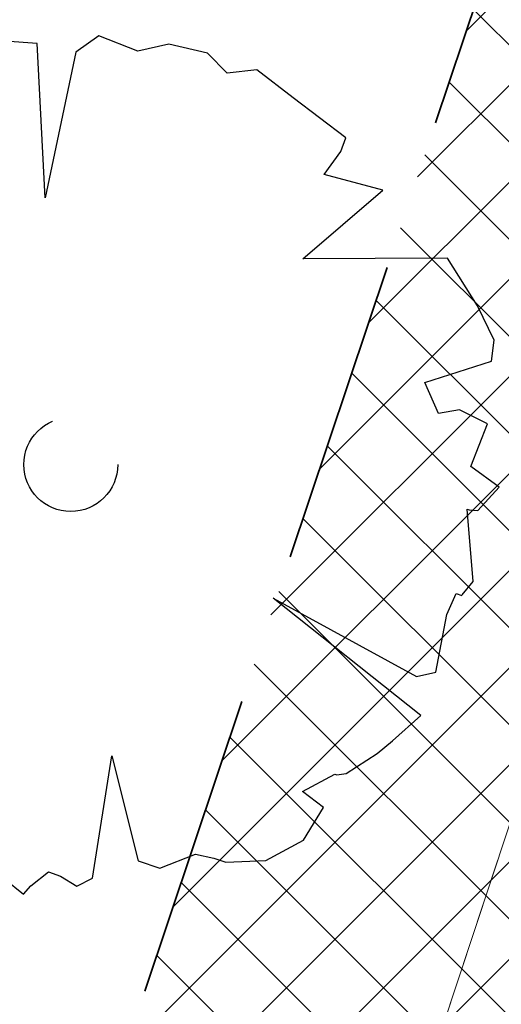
# Model space of a CAD drawing. Header units: metres. Extents: x 6599594 to 6600699, y 5687867 to 5691114.
# Tile 131 of 256: x 6599913.24 to 6599914.82, y 5688768.26 to 5688771.48. Entities that reach past the tile are written whole.
import ezdxf

# ---------------------------------------------------------------- set-up
doc = ezdxf.new("R2010")
doc.units = ezdxf.units.M
doc.header["$MEASUREMENT"] = 0
for name, pattern in [('1', [0]), ('BUG', [1.5, 1, -0.5]), ('L_0_04', [1.5, 1, -0.5])]:
    doc.linetypes.add(name, pattern=pattern)
for name, color, linetype, lineweight in [('_kolor chodnik', 50, '1', 5), ('_kolor jezdnia', 4, '1', 0), ('_kolor zjazdy kostka', 7, '1', 5), ('_kolor ścieżka @ 1', 10, '1', 0), ('_nasadzenia', 72, 'BUG', 30), ('_obrzeze', 10, 'BUG', 35), ('OT_Komunikacja', 7, 'CONTINUOUS', 0), ('OT_ZagospodarowanieTerenu', 7, 'CONTINUOUS', 0)]:
    doc.layers.add(name, color=color, linetype=linetype, lineweight=lineweight)
doc.layers.add('RS-drzewa projektowane', color=7, linetype='CONTINUOUS')
pattern_1 = [(45, (0, 0), (-0.1414213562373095, 0.1414213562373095), []), (135, (0, 0), (-0.1414213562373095, -0.1414213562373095), [])]

# ---------------------------------------------------------------- blocks, each defined once
blk = doc.blocks.new('d2')
at = {"layer": '_nasadzenia'}
for p, q in [((-293019.2000540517, 28216.51097357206), (-293019.3144192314, 28216.43055231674)), ((-293019.0088658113, 28216.43478685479), (-293019.2000540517, 28216.51097357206)), ((-293019.6650315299, 28216.48516633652), (-293019.9423898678, 28216.34093857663)), ((-293019.5058528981, 28216.47423294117), (-293019.6650315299, 28216.48516633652)), ((-293019.4652712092, 28215.71171003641), (-293019.5058528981, 28216.47423294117)), ((-293018.855843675, 28216.46941021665), (-293019.0088658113, 28216.43478685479)), ((-293018.6644100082, 28216.42572959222), (-293018.855843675, 28216.46941021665)), ((-293019.3144192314, 28216.43055231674), (-293019.4652712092, 28215.71171003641)), ((-293018.5676449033, 28216.32748790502), (-293018.6644100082, 28216.42572959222)), ((-293020.0166255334, 28216.40975598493), (-293020.2968166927, 28216.3208126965)), ((-293019.9423898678, 28216.34093857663), (-293020.0166255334, 28216.40975598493)), ((-293020.2968166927, 28216.3208126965), (-293020.3139259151, 28216.20716193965)), ((-293018.4212701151, 28216.34265583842), (-293018.5676449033, 28216.32748790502)), ((-293018.2402983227, 28216.20477988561), (-293018.4212701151, 28216.34265583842)), ((-293020.4275548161, 28216.22425896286), (-293020.8178057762, 28216.19464650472)), ((-293020.3139259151, 28216.20716193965), (-293020.4275548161, 28216.22425896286)), ((-293020.8178057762, 28216.19464650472), (-293020.7468937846, 28216.1161013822)), ((-293017.9817671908, 28216.00781423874), (-293018.2402983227, 28216.20477988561)), ((-293020.7468937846, 28216.1161013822), (-293020.6306410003, 28215.83548282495)), ((-293018.0050329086, 28215.93972023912), (-293017.9817671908, 28216.00781423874)), ((-293020.9398000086, 28215.96474544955), (-293021.0288029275, 28215.79961544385)), ((-293020.6306410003, 28215.83548282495), (-293020.9398000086, 28215.96474544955)), ((-293018.0871430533, 28215.82655175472), (-293018.0050329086, 28215.93972023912)), ((-293021.0288029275, 28215.79961544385), (-293021.0134116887, 28215.68572355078)), ((-293017.7984534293, 28215.74964162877), (-293018.0871430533, 28215.82655175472)), ((-293018.1938077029, 28215.40966504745), (-293017.7984534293, 28215.74964162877)), ((-293021.0134116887, 28215.68572355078), (-293021.1669246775, 28215.58608800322)), ((-293021.1669246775, 28215.58608800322), (-293021.2618386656, 28215.49902084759)), ((-293021.2618386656, 28215.49902084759), (-293021.2464474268, 28215.38512895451)), ((-293017.4792267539, 28215.41244162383), (-293018.1938077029, 28215.40966504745)), ((-293017.3314917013, 28215.17728852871), (-293017.4792267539, 28215.41244162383)), ((-293021.2464474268, 28215.38512895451), (-293021.2697131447, 28215.3170349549)), ((-293021.2697131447, 28215.3170349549), (-293021.3484996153, 28215.21359418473)), ((-293021.3484996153, 28215.21359418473), (-293021.2814021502, 28215.06030916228)), ((-293017.2482667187, 28215.00762989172), (-293017.3314917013, 28215.17728852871)), ((-293021.2814021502, 28215.06030916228), (-293021.3571103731, 28214.93409001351)), ((-293017.262052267, 28214.90370684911), (-293017.2482667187, 28215.00762989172)), ((-293021.3571103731, 28214.93409001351), (-293021.3483664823, 28214.80074269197)), ((-293017.5911168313, 28214.7988722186), (-293017.262052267, 28214.90370684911)), ((-293021.3483664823, 28214.80074269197), (-293021.2672380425, 28214.78388680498)), ((-293021.2672380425, 28214.78388680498), (-293021.1113830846, 28214.76322569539)), ((-293021.1113830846, 28214.76322569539), (-293021.0798643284, 28214.63296018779)), ((-293017.5240193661, 28214.64558719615), (-293017.5911168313, 28214.7988722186)), ((-293021.3882505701, 28214.6840101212), (-293021.4281346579, 28214.56727755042)), ((-293021.3017019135, 28214.52407919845), (-293021.3882505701, 28214.6840101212)), ((-293017.4198706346, 28214.66431921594), (-293017.5240193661, 28214.64558719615)), ((-293017.2806340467, 28214.59501953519), (-293017.4198706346, 28214.66431921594)), ((-293021.0798643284, 28214.63296018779), (-293021.1031300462, 28214.56486618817)), ((-293021.4281346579, 28214.56727755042), (-293021.4971955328, 28214.46051383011)), ((-293021.1031300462, 28214.56486618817), (-293020.9515804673, 28214.40445299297)), ((-293017.3634804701, 28214.38433277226), (-293017.2806340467, 28214.59501953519)), ((-293021.1524943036, 28214.4839626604), (-293021.3017019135, 28214.52407919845)), ((-293021.0943861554, 28214.43151886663), (-293021.1524943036, 28214.4839626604)), ((-293021.4971955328, 28214.46051383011), (-293021.4787260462, 28214.32384355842)), ((-293021.0592982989, 28214.34348716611), (-293021.0943861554, 28214.43151886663)), ((-293020.9515804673, 28214.40445299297), (-293021.0592982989, 28214.34348716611)), ((-293017.2244893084, 28214.28252699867), (-293017.3634804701, 28214.38433277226)), ((-293021.4787260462, 28214.32384355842), (-293021.4543454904, 28214.10911043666)), ((-293017.3293743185, 28214.16627670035), (-293017.2244893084, 28214.28252699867)), ((-293017.3515251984, 28213.81535557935), (-293017.3813259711, 28214.17316373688)), ((-293017.3813259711, 28214.17316373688), (-293017.3716003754, 28214.16984078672)), ((-293017.3716003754, 28214.16984078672), (-293017.3293743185, 28214.16627670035)), ((-293021.4543454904, 28214.10911043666), (-293021.4292286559, 28213.99189559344)), ((-293021.4292286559, 28213.99189559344), (-293021.3319726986, 28213.95866609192)), ((-293021.3319726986, 28213.95866609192), (-293021.2477660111, 28213.91903182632)), ((-293021.2477660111, 28213.91903182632), (-293021.3068558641, 28213.8414512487)), ((-293021.3068558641, 28213.8414512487), (-293021.3628674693, 28213.74109229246)), ((-293017.4071456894, 28213.74987151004), (-293017.3515251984, 28213.81535557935)), ((-293021.3628674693, 28213.74109229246), (-293021.3211322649, 28213.67251602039)), ((-293017.4827541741, 28213.65378966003), (-293017.4364681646, 28213.75747156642)), ((-293017.4364681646, 28213.75747156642), (-293017.4072913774, 28213.74750271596)), ((-293020.6827278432, 28213.72211137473), (-293021.1705643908, 28213.3820784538)), ((-293021.1593662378, 28213.57379206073), (-293020.6827278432, 28213.72211137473)), ((-293018.340181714, 28213.73353405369), (-293017.6313377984, 28213.34606689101)), ((-293017.6100354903, 28213.15411214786), (-293018.340181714, 28213.73353405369)), ((-293021.3211322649, 28213.67251602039), (-293021.1593662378, 28213.57379206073)), ((-293017.5369146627, 28213.36812186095), (-293017.4827541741, 28213.65378966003)), ((-293021.1705643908, 28213.3820784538), (-293021.14520213, 28213.29736970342)), ((-293017.6313377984, 28213.34606689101), (-293017.5369146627, 28213.36812186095)), ((-293021.14520213, 28213.29736970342), (-293021.061486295, 28213.19272325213)), ((-293021.061486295, 28213.19272325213), (-293021.0199965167, 28213.09164088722)), ((-293020.4486406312, 28212.57052589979), (-293020.0360262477, 28213.17468230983)), ((-293020.0360262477, 28213.17468230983), (-293020.2016862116, 28212.5621920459)), ((-293017.7507446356, 28213.02837527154), (-293017.6100354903, 28213.15411214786)), ((-293021.0199965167, 28213.09164088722), (-293021.0105163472, 28213.05581184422)), ((-293021.0105163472, 28213.05581184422), (-293020.906613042, 28213.04203777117)), ((-293020.906613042, 28213.04203777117), (-293020.8098479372, 28212.94379608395)), ((-293017.8259620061, 28212.96716830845), (-293017.7507446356, 28213.02837527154)), ((-293017.9794749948, 28212.86753276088), (-293017.8259620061, 28212.96716830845)), ((-293020.8098479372, 28212.94379608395), (-293020.8269571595, 28212.83014532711)), ((-293019.2314686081, 28212.35019368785), (-293019.1358041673, 28212.95519975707)), ((-293019.1358041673, 28212.95519975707), (-293019.0065527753, 28212.43629629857)), ((-293018.1946652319, 28212.7781072), (-293018.0347503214, 28212.86469208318)), ((-293018.0347503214, 28212.86469208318), (-293018.0250247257, 28212.86136913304)), ((-293018.0250247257, 28212.86136913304), (-293017.9794749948, 28212.86753276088)), ((-293020.8269571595, 28212.83014532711), (-293020.7916238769, 28212.77461971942)), ((-293020.7916238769, 28212.77461971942), (-293020.6165631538, 28212.71480661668)), ((-293018.0912527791, 28212.69932094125), (-293018.1946652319, 28212.7781072)), ((-293020.6165631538, 28212.71480661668), (-293020.4929632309, 28212.72689273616)), ((-293020.4929632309, 28212.72689273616), (-293020.4583662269, 28212.57384884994)), ((-293018.1899812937, 28212.53751388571), (-293018.0912527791, 28212.69932094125)), ((-293020.4583662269, 28212.57384884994), (-293020.4486406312, 28212.57052589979)), ((-293020.2016862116, 28212.5621920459), (-293020.1046756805, 28212.49645645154)), ((-293018.3759947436, 28212.43811947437), (-293018.1899812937, 28212.53751388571)), ((-293020.1046756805, 28212.49645645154), (-293020.0465675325, 28212.44401265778)), ((-293020.0465675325, 28212.44401265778), (-293019.8385154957, 28212.44897060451)), ((-293019.8385154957, 28212.44897060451), (-293019.7768382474, 28212.43876061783)), ((-293019.7768382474, 28212.43876061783), (-293019.6670238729, 28212.34692369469)), ((-293019.0065527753, 28212.43629629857), (-293018.8995712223, 28212.3997438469)), ((-293018.8995712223, 28212.3997438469), (-293018.7235287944, 28212.46995511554)), ((-293018.7235287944, 28212.46995511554), (-293018.6326747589, 28212.4497762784)), ((-293018.6326747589, 28212.4497762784), (-293018.5743211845, 28212.42983857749)), ((-293018.5743211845, 28212.42983857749), (-293018.3759947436, 28212.43811947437)), ((-293019.5372674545, 28212.31345305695), (-293019.4490008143, 28212.38106478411)), ((-293019.4490008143, 28212.38106478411), (-293019.3906472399, 28212.3611270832)), ((-293019.6670238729, 28212.34692369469), (-293019.5733370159, 28212.2714603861)), ((-293019.3906472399, 28212.3611270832), (-293019.3097642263, 28212.31176510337)), ((-293019.3097642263, 28212.31176510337), (-293019.2314686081, 28212.35019368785)), ((-293019.5733370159, 28212.2714603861), (-293019.5372674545, 28212.31345305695))]:
    blk.add_line(p, q, dxfattribs=at)
blk.add_circle((-293019.3393299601, 28214.3936584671), 0.2317757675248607, dxfattribs=at)

msp = doc.modelspace()

# ---------------------------------------------------------------- hatches: boundary and pattern name
at = {"layer": '_kolor chodnik'}
h = msp.add_hatch(dxfattribs=at)
h.set_pattern_fill('ANSI37', color=256, scale=1.6)
h.set_pattern_definition(pattern_1)
h.paths.add_polyline_path([(6599849.938171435, 5688542.085872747), (6599852.232147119, 5688548.938742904), (6599853.573135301, 5688548.489851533), (6599853.827082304, 5688549.248475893), (6599851.793849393, 5688549.929093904), (6599849.895278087, 5688548.982823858), (6599847.823506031, 5688542.793750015)])
edge = h.paths.add_edge_path()
edge.add_line((6600018.106075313, 5689087.454911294), (6600022.42781917, 5689091.229234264))
edge.add_line((6600022.42781917, 5689091.229234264), (6600020.233254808, 5689093.742094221))
edge.add_line((6600020.233254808, 5689093.742094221), (6600017.159471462, 5689091.057656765))
edge.add_arc((6600023.275194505, 5689085.385140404), 8.34143334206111, 137.1531558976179, 148.8016577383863)
edge.add_line((6600016.140105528, 5689089.706021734), (6600018.106075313, 5689087.454911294))
h.paths.add_polyline_path([(6600038.501784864, 5689187.59229436), (6600037.906968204, 5689187.700586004), (6600037.638296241, 5689186.224843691), (6600038.240083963, 5689186.115282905)])
h.paths.add_polyline_path([(6600069.098302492, 5689360.276020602), (6600068.321239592, 5689360.413462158), (6600068.064048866, 5689358.936495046), (6600068.836639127, 5689358.799546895)])
h.paths.add_polyline_path([(6600082.393785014, 5689362.950258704), (6600082.941124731, 5689366.103121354), (6600081.481377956, 5689366.361351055), (6600080.923159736, 5689363.210828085)])
h.paths.add_polyline_path([(6600074.022236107, 5689388.065861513), (6600072.983907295, 5689388.249860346), (6600072.723374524, 5689386.772538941), (6600073.760538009, 5689386.588865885)])
h.paths.add_polyline_path([(6600105.602402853, 5689486.45426531), (6600106.738797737, 5689489.760539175), (6600105.28818975, 5689490.281952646), (6600104.132785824, 5689486.965912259)])
h.paths.add_polyline_path([(6600132.519778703, 5689678.737346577), (6600131.636986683, 5689678.922259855), (6600131.330470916, 5689677.453953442), (6600132.212256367, 5689677.269208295)])
h.paths.add_polyline_path([(6600156.649397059, 5689798.7449027), (6600156.48800471, 5689797.95886096), (6600157.450195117, 5689797.757316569), (6600157.615023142, 5689798.542205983)])
h.paths.add_polyline_path([(6600189.055358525, 5689948.643107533), (6600187.902868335, 5689948.884512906), (6600187.600024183, 5689947.417400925), (6600188.748131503, 5689947.176379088)])
edge = h.paths.add_edge_path()
edge.add_line((6600204.459383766, 5690032.969035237), (6600204.153258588, 5690031.227801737))
edge.add_arc((6600202.328347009, 5690027.299936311), 4.331100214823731, 41.853001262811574, 65.08011546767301, ccw=False)
edge.add_arc((6600032.903931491, 5690051.979071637), 174.020003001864, 352.8070218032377, 353.495463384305)
edge.add_arc((6600202.372679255, 5690027.343587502), 5.999999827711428, 55.12102442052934, 69.64815978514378)
edge = h.paths.add_edge_path()
edge.add_line((6600205.046027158, 5690040.265402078), (6600204.972740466, 5690038.483452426))
edge.add_arc((6600203.986269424, 5690044.401803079), 5.999999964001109, 279.4630688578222, 294.9140560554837)
edge.add_line((6600206.513819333, 5690038.960158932), (6600206.607027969, 5690041.030672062))
edge.add_arc((6600203.986269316, 5690044.401803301), 4.270000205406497, 284.3702444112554, 307.86193139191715, ccw=False)
edge = h.paths.add_edge_path()
edge.add_arc((6600203.547470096, 5690044.558759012), 6.446878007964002, 324.43500910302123, 356.20133685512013, ccw=False)
edge.add_arc((6600203.986269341, 5690044.401803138), 6.000000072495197, 323.2169970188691, 357.4193489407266)
h.paths.add_polyline_path([(6600208.910055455, 5690121.713696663), (6600208.146285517, 5690121.748120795), (6600207.125602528, 5690121.794124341), (6600209.971605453, 5690121.665851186)])
edge = h.paths.add_edge_path()
edge.add_line((6600238.769818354, 5690481.648294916), (6600240.338176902, 5690490.87374652))
edge.add_line((6600240.338176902, 5690490.87374652), (6600241.251295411, 5690510.829461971))
edge.add_line((6600241.251295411, 5690510.829461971), (6600239.524022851, 5690510.928942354))
edge.add_line((6600239.524022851, 5690510.928942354), (6600238.633343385, 5690491.167757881))
edge.add_line((6600238.633343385, 5690491.167757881), (6600234.579716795, 5690467.661262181))
edge.add_line((6600234.579716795, 5690467.661262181), (6600234.449796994, 5690464.966873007))
edge.add_arc((6600242.443669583, 5690464.607462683), 8.001948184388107, 177.4256737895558, 268.2543056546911)
edge.add_line((6600242.199903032, 5690456.609228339), (6600242.216657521, 5690457.359274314))
edge.add_line((6600242.216657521, 5690457.359274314), (6600242.305257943, 5690458.836738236))
edge.add_arc((6600242.444504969, 5690464.607952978), 5.772894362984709, 177.0298084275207, 268.6178439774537, ccw=False)
edge.add_line((6600236.679365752, 5690464.907083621), (6600236.951876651, 5690470.95443634))
edge.add_line((6600236.951876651, 5690470.95443634), (6600238.15078669, 5690478.210832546))
edge.add_line((6600238.15078669, 5690478.210832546), (6600238.769818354, 5690481.648294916))
h.paths.add_polyline_path([(6600238.769818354, 5690481.648294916), (6600238.15078669, 5690478.210832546), (6600239.670056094, 5690477.930590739), (6600240.266710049, 5690481.376366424)])
edge = h.paths.add_edge_path()
edge.add_line((6600223.366500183, 5690460.339976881), (6600223.278629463, 5690457.997544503))
edge.add_arc((6600220.967166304, 5690465.656339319), 7.999999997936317, 286.7940807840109, 300.2738222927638)
edge.add_line((6600225.000231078, 5690458.747331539), (6600225.240084, 5690461.623695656))
edge.add_arc((6600221.105749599, 5690465.648640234), 5.76999998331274, 293.06724424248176, 315.7681070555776, ccw=False)
edge = h.paths.add_edge_path()
edge.add_arc((6600220.025145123, 5690444.676291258), 5.770000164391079, 37.996647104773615, 59.94382588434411, ccw=False)
edge.add_line((6600224.572175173, 5690448.22839199), (6600224.817793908, 5690451.081798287))
edge.add_arc((6600220.025145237, 5690444.676291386), 7.999999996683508, 53.19588653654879, 68.15166733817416)
edge.add_line((6600223.00235276, 5690452.101669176), (6600222.91504296, 5690449.670427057))
edge = h.paths.add_edge_path()
edge.add_arc((6600221.105749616, 5690465.648640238), 7.999999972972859, 328.0222308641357, 357.0132597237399)
edge.add_line((6600229.094882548, 5690465.23180147), (6600229.218816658, 5690467.593604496))
edge.add_line((6600229.218816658, 5690467.593604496), (6600228.218919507, 5690467.645774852))
edge.add_line((6600228.218919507, 5690467.645774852), (6600227.891778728, 5690461.411918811))
h.paths.add_polyline_path([(6600200.980142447, 5690012.236744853), (6600202.317278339, 5690011.956662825), (6600202.522293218, 5690012.935421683), (6600201.182321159, 5690013.216097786)])
h.paths.add_polyline_path([(6600196.457878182, 5689983.98337835), (6600195.202332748, 5689984.246370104), (6600194.899091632, 5689982.777335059), (6600196.150355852, 5689982.515240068)])
edge = h.paths.add_edge_path()
edge.add_line((6600112.305909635, 5689517.991018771), (6600112.691041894, 5689519.807934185))
edge.add_line((6600112.691041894, 5689519.807934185), (6600113.245521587, 5689522.423769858))
edge.add_line((6600113.245521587, 5689522.423769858), (6600111.553124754, 5689522.782507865))
edge.add_line((6600111.553124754, 5689522.782507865), (6600107.405864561, 5689503.21722655))
edge.add_line((6600107.405864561, 5689503.21722655), (6600099.494506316, 5689480.361667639))
edge.add_line((6600099.494506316, 5689480.361667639), (6600099.182814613, 5689478.891218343))
edge.add_arc((6600107.008997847, 5689477.232359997), 8.000059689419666, 168.0325629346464, 257.7529108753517)
edge.add_line((6600105.311960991, 5689469.414366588), (6600105.784990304, 5689471.593619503))
edge.add_arc((6600107.008927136, 5689477.232314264), 5.769999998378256, 168.0321375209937, 257.7533362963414, ccw=False)
edge.add_line((6600101.364343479, 5689478.42879883), (6600101.647245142, 5689479.76342708))
edge.add_line((6600101.647245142, 5689479.76342708), (6600104.132785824, 5689486.965912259))
edge.add_line((6600104.132785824, 5689486.965912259), (6600105.28818975, 5689490.281952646))
edge.add_line((6600105.28818975, 5689490.281952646), (6600108.240043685, 5689498.809726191))
edge.add_line((6600108.240043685, 5689498.809726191), (6600112.305909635, 5689517.991018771))
h.paths.add_polyline_path([(6600136.009573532, 5689645.499114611), (6600138.333647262, 5689645.012304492), (6600138.661671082, 5689646.578318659), (6600134.869459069, 5689647.372651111)])
at = {"layer": '_kolor jezdnia'}
h = msp.add_hatch(dxfattribs=at)
h.set_pattern_fill('ANSI37', color=4, scale=3.5)
h.set_pattern_definition([(45, (0, 0), (-0.3093592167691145, 0.3093592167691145), []), (135, (0, 0), (-0.3093592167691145, -0.3093592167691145), [])])
edge = h.paths.add_edge_path()
edge.add_line((6599833.066047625, 5688539.933393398), (6599850.649511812, 5688527.983462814))
edge.add_arc((6599857.337592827, 5688536.653968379), 10.95025544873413, 169.5012687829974, 232.3548431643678, ccw=False)
edge.add_arc((6599858.085851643, 5688536.618142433), 11.69295282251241, 162.2507788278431, 169.9967502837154, ccw=False)
edge.add_line((6599846.949484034, 5688540.182754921), (6599847.823506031, 5688542.793750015))
edge.add_line((6599847.823506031, 5688542.793750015), (6599849.895278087, 5688548.982823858))
edge.add_line((6599849.895278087, 5688548.982823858), (6599852.434748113, 5688556.56906746))
edge.add_line((6599852.434748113, 5688556.56906746), (6599928.48625871, 5688783.760284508))
edge.add_line((6599928.48625871, 5688783.760284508), (6599931.025728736, 5688791.34652811))
edge.add_line((6599931.025728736, 5688791.34652811), (6599996.657773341, 5688987.411326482))
edge.add_line((6599996.657773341, 5688987.411326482), (6599999.197243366, 5688994.997570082))
edge.add_line((6599999.197243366, 5688994.997570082), (6600021.930100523, 5689062.908193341))
edge.add_line((6600021.930100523, 5689062.908193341), (6600017.620224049, 5689067.371531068))
edge.add_line((6600017.620224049, 5689067.371531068), (6600016.714558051, 5689064.654078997))
edge.add_line((6600016.714558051, 5689064.654078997), (6600012.423620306, 5689051.835617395))
edge.add_line((6600012.423620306, 5689051.835617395), (6600009.884150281, 5689044.249373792))
edge.add_line((6600009.884150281, 5689044.249373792), (6599977.53516164, 5688947.612159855))
edge.add_line((6599977.53516164, 5688947.612159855), (6599974.995691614, 5688940.025916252))
edge.add_line((6599974.995691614, 5688940.025916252), (6599942.096912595, 5688841.746295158))
edge.add_line((6599942.096912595, 5688841.746295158), (6599939.557442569, 5688834.160051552))
edge.add_line((6599939.557442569, 5688834.160051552), (6599882.679288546, 5688664.246042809))
edge.add_line((6599882.679288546, 5688664.246042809), (6599880.139818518, 5688656.659799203))
edge.add_line((6599880.139818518, 5688656.659799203), (6599852.46454386, 5688573.984527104))
edge.add_line((6599852.46454386, 5688573.984527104), (6599842.470137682, 5688544.127903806))
edge.add_arc((6599835.706422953, 5688546.652910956), 7.219660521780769, 248.5480913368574, 339.52856074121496, ccw=False)
h.paths.add_polyline_path([(6600044.653202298, 5689172.271628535), (6600046.276244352, 5689181.431901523), (6600047.759199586, 5689189.801539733), (6600051.0603021, 5689208.432603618), (6600052.368792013, 5689215.817578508), (6600054.808584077, 5689229.587499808), (6600056.11707399, 5689236.972474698), (6600057.346666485, 5689243.912161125), (6600058.655146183, 5689251.297078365), (6600058.831439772, 5689252.292060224), (6600060.098987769, 5689259.445963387), (6600060.139929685, 5689259.677035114), (6600061.407468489, 5689266.830886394), (6600072.329030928, 5689328.470998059), (6600073.637511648, 5689335.855921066), (6600077.337304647, 5689356.73715072), (6600078.820259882, 5689365.106788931), (6600081.142794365, 5689378.214921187), (6600082.538516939, 5689386.092227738), (6600095.187867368, 5689457.483787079), (6600091.082877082, 5689465.8405575), (6600089.043088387, 5689454.328211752), (6600087.870641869, 5689447.711051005), (6600087.560133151, 5689445.958573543), (6600086.562151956, 5689440.326076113), (6600082.433200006, 5689417.022719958), (6600080.95024477, 5689408.65308175), (6600077.202698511, 5689387.502337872), (6600075.719743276, 5689379.132699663), (6600073.469199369, 5689366.430874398), (6600071.986244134, 5689358.061236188), (6600069.98686466, 5689346.776955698), (6600068.591142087, 5689338.899649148), (6600065.559290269, 5689321.78820693), (6600064.163567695, 5689313.910900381), (6600059.719426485, 5689288.828650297), (6600058.323703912, 5689280.951343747), (6600057.563846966, 5689276.662793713), (6600056.168124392, 5689268.785487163), (6600054.804920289, 5689261.091711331), (6600053.409197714, 5689253.21440478), (6600053.264817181, 5689252.399536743), (6600051.869094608, 5689244.522230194), (6600051.183555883, 5689240.653124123), (6600049.787833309, 5689232.775817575), (6600046.593849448, 5689214.749319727), (6600045.198126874, 5689206.872013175), (6600044.41754409, 5689202.466488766), (6600042.934588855, 5689194.096850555), (6600036.429952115, 5689157.38538759), (6600034.946996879, 5689149.01574938), (6600030.579776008, 5689124.367629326), (6600027.529365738, 5689107.151445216), (6600024.895072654, 5689094.014582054), (6600030.583685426, 5689094.264316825), (6600032.945013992, 5689106.191885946), (6600043.170247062, 5689163.901990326)])
edge = h.paths.add_edge_path()
edge.add_line((6600111.106812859, 5689535.144351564), (6600111.256844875, 5689535.85214863))
edge.add_line((6600111.256844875, 5689535.85214863), (6600112.915748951, 5689543.678261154))
edge.add_line((6600112.915748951, 5689543.678261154), (6600117.304772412, 5689564.384094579))
edge.add_line((6600117.304772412, 5689564.384094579), (6600119.067357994, 5689572.699339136))
edge.add_line((6600119.067357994, 5689572.699339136), (6600120.087667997, 5689577.512794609))
edge.add_line((6600120.087667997, 5689577.512794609), (6600121.642890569, 5689584.849775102))
edge.add_line((6600121.642890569, 5689584.849775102), (6600128.436769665, 5689616.900852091))
edge.add_line((6600128.436769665, 5689616.900852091), (6600129.991992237, 5689624.237832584))
edge.add_line((6600129.991992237, 5689624.237832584), (6600132.660554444, 5689636.827148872))
edge.add_line((6600132.660554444, 5689636.827148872), (6600133.208838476, 5689639.444704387))
edge.add_line((6600133.208838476, 5689639.444704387), (6600134.848957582, 5689647.274775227))
edge.add_line((6600134.848957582, 5689647.274775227), (6600138.97649476, 5689666.979995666))
edge.add_line((6600138.97649476, 5689666.979995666), (6600140.51410642, 5689674.320687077))
edge.add_line((6600140.51410642, 5689674.320687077), (6600145.209128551, 5689696.735129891))
edge.add_line((6600145.209128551, 5689696.735129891), (6600146.746740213, 5689704.075821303))
edge.add_line((6600146.746740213, 5689704.075821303), (6600151.462308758, 5689726.588354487))
edge.add_line((6600151.462308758, 5689726.588354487), (6600152.999920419, 5689733.929045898))
edge.add_line((6600152.999920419, 5689733.929045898), (6600155.244070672, 5689744.642813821))
edge.add_line((6600155.244070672, 5689744.642813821), (6600156.781682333, 5689751.983505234))
edge.add_line((6600156.781682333, 5689751.983505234), (6600161.635515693, 5689775.156126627))
edge.add_line((6600161.635515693, 5689775.156126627), (6600163.378142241, 5689783.475576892))
edge.add_line((6600163.378142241, 5689783.475576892), (6600163.850769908, 5689785.731942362))
edge.add_line((6600163.850769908, 5689785.731942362), (6600167.028500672, 5689800.902704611))
edge.add_line((6600167.028500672, 5689800.902704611), (6600179.49088801, 5689860.399222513))
edge.add_line((6600179.49088801, 5689860.399222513), (6600181.233514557, 5689868.718672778))
edge.add_line((6600181.233514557, 5689868.718672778), (6600181.84713393, 5689871.648144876))
edge.add_line((6600181.84713393, 5689871.648144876), (6600183.384745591, 5689878.988836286))
edge.add_line((6600183.384745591, 5689878.988836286), (6600184.935818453, 5689886.393792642))
edge.add_line((6600184.935818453, 5689886.393792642), (6600186.575937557, 5689894.223863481))
edge.add_line((6600186.575937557, 5689894.223863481), (6600194.05133812, 5689929.912074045))
edge.add_line((6600194.05133812, 5689929.912074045), (6600195.691457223, 5689937.742144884))
edge.add_line((6600195.691457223, 5689937.742144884), (6600202.915799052, 5689972.231779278))
edge.add_line((6600202.915799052, 5689972.231779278), (6600204.555918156, 5689980.061850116))
edge.add_line((6600204.555918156, 5689980.061850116), (6600206.062781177, 5689987.255744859))
edge.add_line((6600206.062781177, 5689987.255744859), (6600207.702900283, 5689995.085815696))
edge.add_line((6600207.702900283, 5689995.085815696), (6600210.232559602, 5690007.162628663))
edge.add_line((6600210.232559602, 5690007.162628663), (6600211.694938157, 5690014.144150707))
edge.add_arc((6600028.177652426, 5690052.584442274), 187.5000004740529, 348.1696294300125, 357.4195276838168)
edge.add_line((6600215.487522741, 5690044.142720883), (6600208.310270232, 5690026.480446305))
edge.add_arc((6600032.903933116, 5690051.97907145), 177.2500013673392, 348.1696294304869, 351.7289130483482, ccw=False)
edge.add_line((6600206.38894146, 5690015.640182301), (6600205.966941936, 5690013.625519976))
edge.add_line((6600205.966941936, 5690013.625519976), (6600204.326822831, 5690005.795449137))
edge.add_line((6600204.326822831, 5690005.795449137), (6600197.076961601, 5689971.183982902))
edge.add_line((6600197.076961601, 5689971.183982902), (6600195.334335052, 5689962.864532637))
edge.add_line((6600195.334335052, 5689962.864532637), (6600193.44722506, 5689953.855305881))
edge.add_line((6600193.44722506, 5689953.855305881), (6600191.909227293, 5689946.512771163))
edge.add_line((6600191.909227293, 5689946.512771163), (6600185.496844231, 5689915.899498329))
edge.add_line((6600185.496844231, 5689915.899498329), (6600183.856521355, 5689908.068454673))
edge.add_line((6600183.856521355, 5689908.068454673), (6600182.066605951, 5689899.523243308))
edge.add_line((6600182.066605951, 5689899.523243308), (6600180.32407057, 5689891.204228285))
edge.add_line((6600180.32407057, 5689891.204228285), (6600174.320344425, 5689862.541919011))
edge.add_line((6600174.320344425, 5689862.541919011), (6600172.577809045, 5689854.222903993))
edge.add_line((6600172.577809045, 5689854.222903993), (6600163.663810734, 5689811.666703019))
edge.add_line((6600163.663810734, 5689811.666703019), (6600162.023782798, 5689803.837067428))
edge.add_line((6600162.023782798, 5689803.837067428), (6600160.924220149, 5689798.587659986))
edge.add_line((6600160.924220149, 5689798.587659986), (6600159.279208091, 5689790.734229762))
edge.add_line((6600159.279208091, 5689790.734229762), (6600157.107250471, 5689780.365115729))
edge.add_line((6600157.107250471, 5689780.365115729), (6600155.462238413, 5689772.511685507))
edge.add_line((6600155.462238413, 5689772.511685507), (6600153.380318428, 5689762.572418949))
edge.add_line((6600153.380318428, 5689762.572418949), (6600151.735124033, 5689754.718118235))
edge.add_line((6600151.735124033, 5689754.718118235), (6600148.586504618, 5689739.686336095))
edge.add_line((6600148.586504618, 5689739.686336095), (6600146.885007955, 5689731.563243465))
edge.add_line((6600146.885007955, 5689731.563243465), (6600141.75088822, 5689707.052510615))
edge.add_line((6600141.75088822, 5689707.052510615), (6600140.110896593, 5689699.223048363))
edge.add_line((6600140.110896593, 5689699.223048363), (6600133.483561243, 5689667.583574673))
edge.add_line((6600133.483561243, 5689667.583574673), (6600131.860394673, 5689659.834436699))
edge.add_line((6600131.860394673, 5689659.834436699), (6600131.740984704, 5689659.26436315))
edge.add_line((6600131.740984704, 5689659.26436315), (6600130.117814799, 5689651.515209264))
edge.add_line((6600130.117814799, 5689651.515209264), (6600127.27873359, 5689637.961189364))
edge.add_line((6600127.27873359, 5689637.961189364), (6600126.924568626, 5689636.290366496))
edge.add_line((6600126.924568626, 5689636.290366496), (6600125.166244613, 5689627.995226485))
edge.add_line((6600125.166244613, 5689627.995226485), (6600118.009503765, 5689594.232298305))
edge.add_line((6600118.009503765, 5689594.232298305), (6600116.25117975, 5689585.937158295))
edge.add_line((6600116.25117975, 5689585.937158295), (6600113.665314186, 5689573.737975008))
edge.add_line((6600113.665314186, 5689573.737975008), (6600111.898534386, 5689565.402943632))
edge.add_line((6600111.898534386, 5689565.402943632), (6600104.889982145, 5689532.339115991))
edge.add_line((6600104.889982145, 5689532.339115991), (6600103.22663594, 5689524.492047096))
edge.add_line((6600103.22663594, 5689524.492047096), (6600096.623876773, 5689493.342605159))
edge.add_line((6600096.623876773, 5689493.342605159), (6600094.968986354, 5689485.535427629))
edge.add_line((6600094.968986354, 5689485.535427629), (6600094.300101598, 5689482.379870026))
edge.add_line((6600094.300101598, 5689482.379870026), (6600099.182814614, 5689478.891218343))
edge.add_line((6600099.182814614, 5689478.891218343), (6600099.494506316, 5689480.361667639))
edge.add_line((6600099.494506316, 5689480.361667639), (6600111.106812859, 5689535.144351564))
edge = h.paths.add_edge_path()
edge.add_arc((6600239.213891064, 5690851.400367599), 10.00000000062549, -2.8342403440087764, 76.13703556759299, ccw=False)
edge.add_line((6600249.201658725, 5690850.905901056), (6600249.082723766, 5690848.503524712))
edge.add_line((6600249.082723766, 5690848.503524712), (6600247.016487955, 5690806.767468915))
edge.add_line((6600247.016487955, 5690806.767468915), (6600246.092398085, 5690789.152178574))
edge.add_line((6600246.092398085, 5690789.152178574), (6600233.768116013, 5690572.015170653))
edge.add_line((6600233.768116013, 5690572.015170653), (6600228.959056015, 5690465.296202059))
edge.add_line((6600228.959056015, 5690465.296202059), (6600234.588724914, 5690465.017134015))
edge.add_line((6600234.588724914, 5690465.017134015), (6600239.262540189, 5690571.767576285))
edge.add_line((6600239.262540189, 5690571.767576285), (6600252.50503885, 5690806.400146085))
edge.add_line((6600252.50503885, 5690806.400146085), (6600254.569211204, 5690848.094521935))
edge.add_arc((6600262.559425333, 5690847.6989487), 7.999999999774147, 76.13703557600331, 177.1657596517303, ccw=False)
edge.add_line((6600264.476229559, 5690855.465921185), (6600241.609896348, 5690861.109083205))
edge = h.paths.add_edge_path()
edge.add_line((6600250.031475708, 5690451.625307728), (6600250.231741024, 5690455.772579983))
edge.add_line((6600250.231741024, 5690455.772579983), (6600246.257763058, 5690456.417303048))
edge.add_line((6600246.257763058, 5690456.417303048), (6600242.171761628, 5690456.61060902))
edge.add_arc((6600242.563100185, 5690464.586983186), 7.985968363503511, 176.9123644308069, 267.1911945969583, ccw=False)
edge.add_line((6600234.588724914, 5690465.017134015), (6600228.959056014, 5690465.296202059))
edge.add_arc((6600220.965133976, 5690465.657286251), 8.002072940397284, 267.8289300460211, 357.413716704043, ccw=False)
edge.add_line((6600220.661989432, 5690457.660957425), (6600212.406915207, 5690458.119572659))
edge.add_line((6600212.406915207, 5690458.119572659), (6600208.431872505, 5690457.817501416))
edge.add_line((6600208.431872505, 5690457.817501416), (6600208.233912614, 5690454.548331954))
edge.add_line((6600208.233912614, 5690454.548331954), (6600212.129565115, 5690453.127270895))
edge.add_line((6600212.129565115, 5690453.127270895), (6600218.640548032, 5690452.76554962))
edge.add_line((6600218.640548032, 5690452.76554962), (6600216.486747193, 5690452.885205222))
edge.add_line((6600216.486747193, 5690452.885205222), (6600220.468905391, 5690452.663974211))
edge.add_arc((6600220.025145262, 5690444.676291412), 7.99999997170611, -0.3386579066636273, 86.8201700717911, ccw=False)
edge.add_line((6600228.025005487, 5690444.629006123), (6600227.803602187, 5690439.649256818))
edge.add_line((6600227.803602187, 5690439.649256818), (6600226.885525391, 5690435.936828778))
edge.add_line((6600226.885525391, 5690435.936828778), (6600225.534849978, 5690405.967249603))
edge.add_line((6600225.534849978, 5690405.967249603), (6600226.115199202, 5690402.187514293))
edge.add_line((6600226.115199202, 5690402.187514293), (6600213.445139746, 5690121.008786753))
edge.add_line((6600213.445139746, 5690121.008786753), (6600213.352800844, 5690118.960058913))
edge.add_line((6600213.352800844, 5690118.960058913), (6600209.980184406, 5690044.131649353))
edge.add_arc((6600203.98626942, 5690044.401803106), 5.999999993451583, 257.4162346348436, 357.41934921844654, ccw=False)
edge.add_line((6600202.679069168, 5690038.545931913), (6600201.589735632, 5690033.666039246))
edge.add_line((6600201.589735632, 5690033.666039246), (6600203.67987942, 5690033.199458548))
edge.add_arc((6600202.372679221, 5690027.343587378), 5.999999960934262, -8.27108729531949, 77.41623506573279, ccw=False)
edge.add_line((6600208.310270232, 5690026.480446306), (6600215.487522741, 5690044.142720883))
edge.add_line((6600215.487522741, 5690044.142720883), (6600216.199687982, 5690059.9446614))
edge.add_line((6600216.199687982, 5690059.9446614), (6600216.537356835, 5690067.437056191))
edge.add_line((6600216.537356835, 5690067.437056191), (6600223.893528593, 5690230.66011469))
edge.add_line((6600223.893528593, 5690230.66011469), (6600224.231197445, 5690238.152509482))
edge.add_line((6600224.231197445, 5690238.152509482), (6600233.507835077, 5690443.987992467))
edge.add_arc((6600241.499722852, 5690443.627812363), 7.999999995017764, 87.29208981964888, 177.4195277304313, ccw=False)
edge.add_line((6600241.877677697, 5690451.618879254), (6600246.021541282, 5690451.422886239))
edge.add_line((6600246.021541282, 5690451.422886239), (6600246.427694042, 5690451.44338883))
edge.add_line((6600246.427694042, 5690451.44338883), (6600246.79397003, 5690451.461878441))
edge.add_line((6600246.79397003, 5690451.461878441), (6600250.031475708, 5690451.625307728))
edge = h.paths.add_edge_path()
edge.add_line((6600007.33756506, 5689086.20374581), (6600006.980466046, 5689080.740822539))
edge.add_line((6600006.980466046, 5689080.740822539), (6600007.229745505, 5689080.720859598))
edge.add_line((6600007.229745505, 5689080.720859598), (6600008.093335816, 5689080.601653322))
edge.add_line((6600008.093335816, 5689080.601653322), (6600008.702681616, 5689080.53831051))
edge.add_arc((6600008.140193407, 5689070.554142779), 9.999999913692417, -18.557800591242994, 86.77547804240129, ccw=False)
edge.add_line((6600017.620224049, 5689067.371531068), (6600021.930100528, 5689062.908193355))
edge.add_arc((6599734.83819726, 5689159.011261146), 302.7499967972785, 341.4922000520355, 343.8640860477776)
edge.add_arc((6600034.895369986, 5689072.315877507), 9.581213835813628, 98.63328270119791, 164.5273290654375, ccw=False)
edge.add_line((6600033.457137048, 5689081.788529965), (6600033.832640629, 5689081.798737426))
edge.add_line((6600033.832640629, 5689081.798737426), (6600034.422462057, 5689082.05700874))
edge.add_line((6600034.422462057, 5689082.05700874), (6600036.833623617, 5689082.139040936))
edge.add_line((6600036.833623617, 5689082.139040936), (6600036.730225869, 5689087.148851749))
edge.add_line((6600036.730225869, 5689087.148851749), (6600036.579860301, 5689087.134303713))
edge.add_arc((6600036.479565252, 5689093.136286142), 6.002820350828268, 169.1687651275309, 270.9573417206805, ccw=False)
edge.add_line((6600030.583685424, 5689094.264316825), (6600024.895072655, 5689094.014582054))
edge.add_arc((6600015.200558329, 5689096.162123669), 9.929528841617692, 271.0943432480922, 347.5094668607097, ccw=False)
edge.add_arc((6600014.909438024, 5689089.646776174), 3.446070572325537, 264.4236009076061, 278.0194998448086, ccw=False)
edge.add_line((6600014.574573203, 5689086.217014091), (6600014.299554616, 5689086.232508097))
edge.add_line((6600014.299554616, 5689086.232508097), (6600010.474232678, 5689086.448019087))
edge.add_line((6600010.474232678, 5689086.448019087), (6600007.33756506, 5689086.20374581))
edge = h.paths.add_edge_path()
edge.add_line((6600105.490725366, 5689463.953528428), (6600106.927559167, 5689464.047234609))
edge.add_line((6600106.927559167, 5689464.047234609), (6600107.835, 5689468.66))
edge.add_line((6600107.835, 5689468.66), (6600105.311960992, 5689469.414366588))
edge.add_arc((6600107.008997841, 5689477.232359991), 8.000059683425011, 168.0325628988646, 257.75291091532, ccw=False)
edge.add_line((6600099.182814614, 5689478.891218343), (6600094.300101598, 5689482.379870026))
edge.add_arc((6600586.245114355, 5689378.104238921), 502.8750369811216, 168.032376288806, 169.9522165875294)
edge.add_line((6600091.082877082, 5689465.8405575), (6600095.187867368, 5689457.483787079))
edge.add_arc((6600103.065173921, 5689456.088064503), 8.000000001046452, 77.7533362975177, 169.9524553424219, ccw=False)
edge.add_line((6600104.762140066, 5689463.906012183), (6600105.490725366, 5689463.953528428))
at = {"layer": '_kolor zjazdy kostka'}
h = msp.add_hatch(dxfattribs=at)
h.set_pattern_fill('ANSI37', color=256, scale=1.6)
h.set_pattern_definition(pattern_1)
h.paths.add_polyline_path([(6600244.137440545, 5690813.934732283), (6600242.369522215, 5690814.022127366), (6600242.097568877, 5690808.528921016), (6600243.865482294, 5690808.441426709)])
h.paths.add_polyline_path([(6600247.012128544, 5690806.679412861), (6600247.442736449, 5690815.377295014), (6600247.393289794, 5690814.378518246), (6600247.113277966, 5690808.722537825)])
h.paths.add_polyline_path([(6600242.297085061, 5690788.088808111), (6600240.958726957, 5690788.155683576), (6600240.648818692, 5690782.664569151), (6600241.987258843, 5690782.599147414)])
h.paths.add_polyline_path([(6600245.558275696, 5690780.919298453), (6600246.037231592, 5690789.405686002), (6600244.985820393, 5690788.453468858), (6600244.612601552, 5690781.981345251)])
h.paths.add_polyline_path([(6600241.348405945, 5690723.711515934), (6600242.272017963, 5690722.691689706), (6600242.749709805, 5690731.155680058), (6600241.698138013, 5690730.203317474), (6600241.472690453, 5690726.27550499)])
h.paths.add_polyline_path([(6600225.772794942, 5690394.589141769), (6600224.731429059, 5690393.637598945), (6600224.461246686, 5690387.644646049), (6600225.412923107, 5690386.603142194)])
h.paths.add_polyline_path([(6600223.012390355, 5690333.280720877), (6600223.372595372, 5690341.272607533), (6600222.32835346, 5690340.318436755), (6600222.058239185, 5690334.324941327)])
h.paths.add_polyline_path([(6600215.496388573, 5690166.390602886), (6600215.856593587, 5690174.382489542), (6600214.812834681, 5690173.428760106), (6600214.542018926, 5690167.435062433)])
h.paths.add_polyline_path([(6600212.446537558, 5690121.053392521), (6600213.399499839, 5690120.010473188), (6600213.788744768, 5690128.503024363), (6600212.745135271, 5690127.54943145)])
h.paths.add_polyline_path([(6600209.977420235, 5690121.665589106), (6600210.225142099, 5690127.162117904), (6600207.346107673, 5690127.291879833), (6600207.119593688, 5690121.794395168)])
h.paths.add_polyline_path([(6600207.950178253, 5690070.725854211), (6600204.880846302, 5690070.828947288), (6600204.643784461, 5690065.333808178), (6600207.702521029, 5690065.204598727)])
h.paths.add_polyline_path([(6600200.981479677, 5690012.236464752), (6600199.969248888, 5690007.339980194), (6600201.282587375, 5690007.064882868), (6600202.31726072, 5690011.956666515)])
h.paths.add_polyline_path([(6600193.613960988, 5689970.406358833), (6600192.398010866, 5689970.660657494), (6600191.286205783, 5689965.274578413), (6600192.486379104, 5689965.023185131)])
h.paths.add_polyline_path([(6600189.061271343, 5689948.671423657), (6600189.98413328, 5689953.050774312), (6600188.818902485, 5689953.32186217), (6600187.908781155, 5689948.91282903)])
h.paths.add_polyline_path([(6600180.976201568, 5689915.317449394), (6600179.952861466, 5689910.421322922), (6600181.008474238, 5689910.200199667), (6600182.033843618, 5689915.09540201)])
h.paths.add_polyline_path([(6600176.508279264, 5689893.538690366), (6600177.476023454, 5689893.335973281), (6600178.603605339, 5689898.719146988), (6600177.636002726, 5689898.922290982)])
h.paths.add_polyline_path([(6600179.28182965, 5689859.401159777), (6600180.522246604, 5689860.211927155), (6600181.057490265, 5689860.561775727), (6600183.598022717, 5689860.029600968), (6600184.726606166, 5689865.412570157), (6600182.186324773, 5689865.943033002), (6600181.604764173, 5689866.832779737), (6600181.024456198, 5689867.720610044)])
h.paths.add_polyline_path([(6600160.200810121, 5689810.862606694), (6600159.232772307, 5689811.065842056), (6600158.207991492, 5689806.171529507), (6600159.175735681, 5689805.968812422)])
h.paths.add_polyline_path([(6600156.49391753, 5689797.987177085), (6600155.463416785, 5689793.068691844), (6600156.431160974, 5689792.865974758), (6600157.461419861, 5689797.784520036)])
edge = h.paths.add_edge_path()
edge.add_arc((6600173.111981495, 5689800.679690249), 5.999999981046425, 204.673115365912, 239.5411154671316, ccw=False)
edge.add_arc((6600173.162096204, 5689800.685330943), 6.047914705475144, 168.3203586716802, 204.5234866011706, ccw=False)
edge.add_line((6600167.239404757, 5689801.9096668), (6600163.651667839, 5689784.781499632))
edge.add_arc((6600169.524220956, 5689783.551410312), 5.999999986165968, 139.2146049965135, 168.1696294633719, ccw=False)
edge.add_arc((6600169.524220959, 5689783.551410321), 5.999999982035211, 96.80962310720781, 139.2146050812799, ccw=False)
edge.add_line((6600168.812796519, 5689789.509083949), (6600170.070461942, 5689795.507731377))
h.paths.add_polyline_path([(6600163.526364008, 5689776.866746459), (6600166.051243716, 5689776.337874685), (6600167.179826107, 5689781.720838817), (6600164.653945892, 5689782.249920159), (6600163.941148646, 5689783.340449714), (6600163.493329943, 5689784.025580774), (6600161.750703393, 5689775.706130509), (6600162.438017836, 5689776.155376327)])
h.paths.add_polyline_path([(6600152.614191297, 5689774.643430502), (6600153.639138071, 5689779.536616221), (6600152.646757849, 5689779.744928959), (6600151.646447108, 5689774.846147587)])
h.paths.add_polyline_path([(6600150.121074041, 5689767.466820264), (6600148.177624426, 5689758.16795459), (6600149.115997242, 5689757.971390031), (6600151.066362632, 5689767.268392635)])
h.paths.add_polyline_path([(6600142.970741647, 5689739.332500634), (6600141.888449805, 5689734.142420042), (6600144.036614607, 5689733.695518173), (6600145.123068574, 5689738.882330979)])
h.paths.add_polyline_path([(6600136.256357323, 5689701.052153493), (6600137.154085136, 5689700.864096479), (6600138.287960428, 5689706.274871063), (6600137.386492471, 5689706.464182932)])
h.paths.add_polyline_path([(6600130.081494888, 5689667.099389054), (6600129.212847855, 5689667.281639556), (6600128.083282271, 5689661.898895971), (6600128.953953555, 5689661.716447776)])
h.paths.add_polyline_path([(6600128.397394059, 5689659.030340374), (6600127.554144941, 5689659.207226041), (6600126.49340855, 5689653.810049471), (6600127.269860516, 5689653.647397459)])
h.paths.add_polyline_path([(6600134.990411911, 5689640.633636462), (6600137.30714639, 5689640.148363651), (6600138.339560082, 5689645.040620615), (6600136.015486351, 5689645.500958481), (6600135.435178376, 5689646.388788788), (6600134.8548704, 5689647.276619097), (6600133.214751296, 5689639.446548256), (6600134.102581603, 5689640.026856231)])
h.paths.add_polyline_path([(6600122.164164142, 5689634.294831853), (6600121.024067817, 5689628.914244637), (6600122.015114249, 5689628.705875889), (6600123.155614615, 5689634.086346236)])
h.paths.add_polyline_path([(6600114.54207576, 5689593.450769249), (6600113.493359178, 5689593.398339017), (6600112.364315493, 5689588.045694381), (6600113.29076438, 5689587.54753241)])
h.paths.add_polyline_path([(6600110.194543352, 5689572.941097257), (6600109.20781945, 5689573.148880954), (6600108.067717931, 5689567.768269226), (6600109.05014319, 5689567.535215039)])
h.paths.add_polyline_path([(6600119.083213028, 5689565.540446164), (6600119.089125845, 5689565.542290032), (6600121.462438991, 5689565.065690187), (6600122.598093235, 5689570.447168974), (6600120.229622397, 5689570.949214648), (6600119.651446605, 5689571.8119627), (6600119.073270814, 5689572.727655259), (6600117.310757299, 5689564.412754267)])
h.paths.add_polyline_path([(6600101.698666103, 5689532.937884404), (6600100.730666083, 5689533.141679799), (6600099.694214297, 5689528.250234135), (6600100.669121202, 5689528.045267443)])
h.paths.add_polyline_path([(6600094.064021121, 5689496.827028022), (6600093.080194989, 5689497.033910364), (6600092.036590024, 5689492.143967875), (6600093.038865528, 5689491.933250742)])
h.paths.add_polyline_path([(6600083.709836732, 5689453.74980843), (6600082.738586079, 5689448.336231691), (6600084.647281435, 5689448.027407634), (6600085.606840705, 5689453.416583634)])
h.paths.add_polyline_path([(6600084.434394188, 5689446.82589514), (6600083.348896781, 5689447.018140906), (6600082.567374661, 5689442.58660872), (6600083.649300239, 5689442.394910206)])
h.paths.add_polyline_path([(6600078.04194071, 5689410.721110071), (6600078.996952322, 5689416.137564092), (6600078.054833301, 5689416.304853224), (6600077.111232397, 5689410.886043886)])
h.paths.add_polyline_path([(6600072.911565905, 5689386.768652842), (6600071.960466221, 5689381.312635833), (6600072.800073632, 5689381.16322159), (6600073.766450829, 5689386.590709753)])
h.paths.add_polyline_path([(6600082.887400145, 5689379.432062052), (6600085.278102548, 5689379.03494316), (6600086.160383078, 5689383.956496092), (6600083.759726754, 5689384.355378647), (6600083.152078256, 5689385.224725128), (6600082.544429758, 5689386.094071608), (6600081.148707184, 5689378.216765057), (6600082.018053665, 5689378.824413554)])
h.paths.add_polyline_path([(6600080.731401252, 5689363.247695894), (6600080.041469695, 5689363.369939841), (6600079.433821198, 5689364.239286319), (6600078.8261727, 5689365.1086328), (6600077.343217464, 5689356.73899459), (6600078.212563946, 5689357.346643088), (6600079.081910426, 5689357.954291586), (6600081.429189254, 5689357.564866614), (6600082.388748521, 5689362.980514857)])
h.paths.add_polyline_path([(6600069.104215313, 5689360.304336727), (6600070.063917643, 5689365.720487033), (6600069.2708267, 5689365.861009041), (6600068.327152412, 5689360.441778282)])
h.paths.add_polyline_path([(6600066.550616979, 5689345.891799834), (6600065.546169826, 5689346.069805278), (6600064.677796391, 5689341.145792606), (6600065.678290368, 5689340.968483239)])
h.paths.add_polyline_path([(6600061.138656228, 5689321.077501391), (6600060.270282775, 5689316.15348863), (6600061.250715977, 5689315.979734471), (6600062.127590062, 5689320.902245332)])
h.paths.add_polyline_path([(6600055.325252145, 5689288.11325564), (6600054.456878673, 5689283.189242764), (6600055.410852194, 5689283.020177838), (6600056.283178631, 5689287.917022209)])
h.paths.add_polyline_path([(6600048.045675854, 5689182.819289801), (6600050.371939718, 5689182.407116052), (6600051.31444535, 5689187.67761207), (6600048.980409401, 5689188.064690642), (6600048.372760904, 5689188.934037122), (6600047.765112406, 5689189.803383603), (6600046.306982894, 5689181.603992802), (6600046.972918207, 5689182.069462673)])
h.paths.add_polyline_path([(6600040.943690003, 5689201.374141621), (6600039.339175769, 5689201.66987967), (6600038.429882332, 5689196.244216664), (6600039.984130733, 5689195.958493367)])
h.paths.add_polyline_path([(6600032.993704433, 5689156.473759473), (6600032.278185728, 5689156.600537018), (6600031.299242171, 5689151.188930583), (6600032.034145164, 5689151.058111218)])
h.paths.add_polyline_path([(6600026.309179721, 5689123.603833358), (6600025.417362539, 5689118.683970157), (6600026.271201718, 5689118.532684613), (6600027.143528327, 5689123.456001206)])
h.paths.add_polyline_path([(6600013.302986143, 5689054.462576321), (6600015.842456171, 5689062.048819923), (6600014.576741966, 5689061.417973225), (6600012.672139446, 5689055.728290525)])
h.paths.add_polyline_path([(6599974.547216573, 5688938.686171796), (6599977.086686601, 5688946.272415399), (6599975.820972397, 5688945.641568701), (6599973.916369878, 5688939.951886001)])
h.paths.add_polyline_path([(6599942.102825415, 5688841.748139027), (6599940.837111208, 5688841.117292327), (6599938.932508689, 5688835.427609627), (6599939.563355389, 5688834.161895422)])
h.paths.add_polyline_path([(6599882.685201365, 5688664.247886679), (6599881.419487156, 5688663.617039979), (6599879.514884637, 5688657.927357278), (6599880.145731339, 5688656.661643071)])
h.paths.add_polyline_path([(6599851.799762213, 5688549.930937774), (6599853.832995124, 5688549.250319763), (6599855.42016389, 5688553.991722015), (6599853.386930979, 5688554.672340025), (6599852.913795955, 5688555.621625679), (6599852.440660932, 5688556.570911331), (6599849.901190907, 5688548.984667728)])
h.paths.add_polyline_path([(6600233.581687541, 5690586.458647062), (6600234.520016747, 5690585.337735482), (6600234.976631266, 5690593.428266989), (6600233.922640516, 5690592.499827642)])
h.paths.add_polyline_path([(6600231.72837122, 5690526.750719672), (6600230.676277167, 5690525.793817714), (6600230.420013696, 5690519.782861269), (6600231.363586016, 5690518.655686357)])
h.paths.add_polyline_path([(6600237.577122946, 5690639.505119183), (6600236.516490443, 5690638.540451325), (6600236.176926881, 5690632.541599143), (6600237.1204992, 5690631.41442423)])
h.paths.add_polyline_path([(6600238.927801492, 5690681.139540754), (6600239.8637879, 5690680.021427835), (6600240.320411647, 5690688.112122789), (6600239.268317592, 5690687.155220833)])
h.paths.add_polyline_path([(6600218.12228406, 5690224.814875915), (6600217.079933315, 5690223.86243318), (6600216.809648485, 5690217.865326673), (6600217.762143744, 5690216.822918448)])
h.paths.add_polyline_path([(6600219.363739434, 5690274.535639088), (6600220.31588625, 5690273.493612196), (6600220.675810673, 5690281.480778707), (6600219.633750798, 5690280.528598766)])
h.paths.add_polyline_path([(6600168.759867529, 5689856.554734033), (6600169.729143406, 5689856.3516961), (6600170.857343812, 5689861.737822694), (6600169.889741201, 5689861.940966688)])
h.paths.add_polyline_path([(6600168.841833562, 5689852.115601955), (6600167.871405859, 5689852.319339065), (6600166.844894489, 5689847.425845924), (6600167.816759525, 5689847.221809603)])
at = {"layer": '_kolor ścieżka @ 1'}
h = msp.add_hatch(dxfattribs=at)
h.set_pattern_fill('ANSI37', color=10, scale=1.8)
h.set_pattern_definition([(45, (0, 0), (-0.1590990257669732, 0.1590990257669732), []), (135, (0, 0), (-0.1590990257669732, -0.1590990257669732), [])])
edge = h.paths.add_edge_path()
edge.add_line((6599877.145262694, 5688659.244027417), (6599854.614951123, 5688591.938475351))
edge.add_line((6599854.614951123, 5688591.938475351), (6599854.214414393, 5688589.387325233))
edge.add_line((6599854.214414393, 5688589.387325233), (6599839.435327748, 5688545.233719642))
edge.add_arc((6599834.523035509, 5688547.748213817), 5.518450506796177, 246.51508714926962, 332.8930934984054, ccw=False)
edge.add_line((6599832.323891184, 5688542.686883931), (6599836.925902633, 5688539.594394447))
edge.add_arc((6599835.881373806, 5688546.52869976), 7.012533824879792, 278.5661808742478, 339.9794081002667)
edge.add_line((6599842.470137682, 5688544.127903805), (6599857.359687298, 5688588.607952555))
edge.add_line((6599857.359687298, 5688588.607952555), (6599857.303782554, 5688591.591210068))
edge.add_line((6599857.303782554, 5688591.591210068), (6599879.508971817, 5688657.925513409))
edge.add_line((6599879.508971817, 5688657.925513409), (6599879.193548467, 5688658.558370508))
edge.add_line((6599879.193548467, 5688658.558370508), (6599877.145262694, 5688659.244027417))
h.paths.add_polyline_path([(6599879.193548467, 5688658.558370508), (6599879.508971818, 5688657.925513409), (6599881.413574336, 5688663.615196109), (6599880.780717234, 5688663.299772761), (6599878.732431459, 5688663.985429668), (6599877.145262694, 5688659.244027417)])
h.paths.add_polyline_path([(6599938.92659587, 5688835.425765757), (6599938.611172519, 5688836.058622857), (6599936.562886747, 5688836.744279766), (6599878.732431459, 5688663.985429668), (6599880.780717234, 5688663.299772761), (6599881.413574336, 5688663.615196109)])
h.paths.add_polyline_path([(6599974.364844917, 5688941.291630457), (6599974.049421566, 5688941.924487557), (6599972.001135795, 5688942.610144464), (6599936.562886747, 5688836.744279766), (6599938.611172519, 5688836.058622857), (6599938.92659587, 5688835.425765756)])
h.paths.add_polyline_path([(6599974.049421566, 5688941.924487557), (6599974.364844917, 5688941.291630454), (6600009.253303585, 5689045.515087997), (6600008.937880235, 5689046.147945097), (6600006.889594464, 5689046.833602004), (6599972.001135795, 5688942.610144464)])
h.paths.add_polyline_path([(6600008.937880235, 5689046.147945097), (6600009.253303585, 5689045.515087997), (6600011.157906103, 5689051.204770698), (6600010.525049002, 5689050.889347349), (6600008.476763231, 5689051.575004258), (6600006.889594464, 5689046.833602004)])
edge = h.paths.add_edge_path()
edge.add_arc((6599858.085851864, 5688536.618142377), 11.69295304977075, 162.2507788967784, 169.9967501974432)
edge.add_line((6599846.570656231, 5688538.649255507), (6599849.824991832, 5688528.706403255))
edge.add_line((6599849.824991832, 5688528.706403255), (6599853.13552, 5688528.731057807))
edge.add_line((6599853.13552, 5688528.731057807), (6599849.868997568, 5688538.728963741))
edge.add_line((6599849.868997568, 5688538.728963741), (6599850.886451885, 5688541.768438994))
edge.add_line((6599850.886451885, 5688541.768438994), (6599849.938171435, 5688542.085872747))
edge.add_line((6599849.938171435, 5688542.085872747), (6599847.823506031, 5688542.793750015))
edge.add_line((6599847.823506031, 5688542.793750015), (6599846.949484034, 5688540.182754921))
edge = h.paths.add_edge_path()
edge.add_arc((6600008.743460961, 5689068.123037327), 7.659999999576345, 341.4922000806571, 372.1491631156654)
edge.add_line((6600016.231900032, 5689069.735141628), (6600014.371922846, 5689078.374983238))
edge.add_arc((6600008.140193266, 5689070.554142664), 10.00000004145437, 51.45178747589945, 78.26461791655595)
edge.add_line((6600010.174112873, 5689080.345116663), (6600010.018184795, 5689077.57739322))
edge.add_arc((6600009.814745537, 5689075.098871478), 2.486856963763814, 14.594442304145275, 85.30763078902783, ccw=False)
edge.add_line((6600012.221360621, 5689075.725498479), (6600013.747330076, 5689068.63716722))
edge.add_line((6600013.747330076, 5689068.63716722), (6600013.596857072, 5689066.921144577))
edge.add_line((6600013.596857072, 5689066.921144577), (6600008.476763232, 5689051.575004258))
edge.add_line((6600008.476763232, 5689051.575004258), (6600010.525049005, 5689050.889347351))
edge.add_line((6600010.525049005, 5689050.889347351), (6600011.157906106, 5689051.204770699))
edge.add_line((6600011.157906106, 5689051.204770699), (6600016.007289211, 5689065.69149478))

# ---------------------------------------------------------------- linework, layer by layer
at = {"layer": '_obrzeze'}
msp.add_line((6600013.484863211, 5689066.53586856), (6599854.614951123, 5688591.938475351), dxfattribs=at)
at = {"layer": 'OT_Komunikacja', "linetype": 'Continuous', "flags": 128}
msp.add_lwpolyline([(6599866.536, 5688624.141), (6599877.057, 5688656.064999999), (6599884.335, 5688677.317999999), (6599889.136, 5688692.481), (6599895.841, 5688711.497), (6599905.455, 5688740.437999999), (6599916.5, 5688773.850999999), (6599925.59, 5688801.046), (6599935.457, 5688831.303), (6599947.402999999, 5688865.905)], dxfattribs=at)
at = {"layer": 'OT_ZagospodarowanieTerenu', "linetype": 'L_0_04', "flags": 128}
msp.add_lwpolyline([(6599889.136, 5688692.481), (6599884.883999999, 5688713.286999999), (6599891.079999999, 5688719.837), (6599901.178999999, 5688741.971), (6599912.576, 5688775.531), (6599922.112, 5688804.271999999), (6599932.318, 5688831.868), (6599945.899, 5688866.467), (6599947.402999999, 5688865.905), (6599935.457, 5688831.303), (6599925.59, 5688801.046), (6599916.5, 5688773.850999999), (6599905.455, 5688740.437999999), (6599895.841, 5688711.497)], close=True, dxfattribs=at)

# ---------------------------------------------------------------- block references
at = {"layer": 'RS-drzewa projektowane', "xscale": 0.6632819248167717, "yscale": 0.6632819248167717, "zscale": 0.6632819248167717}
msp.add_blockref('d2', (6794267.840537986, 5670055.929467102), dxfattribs=at)

doc.saveas('drawing.dxf')
